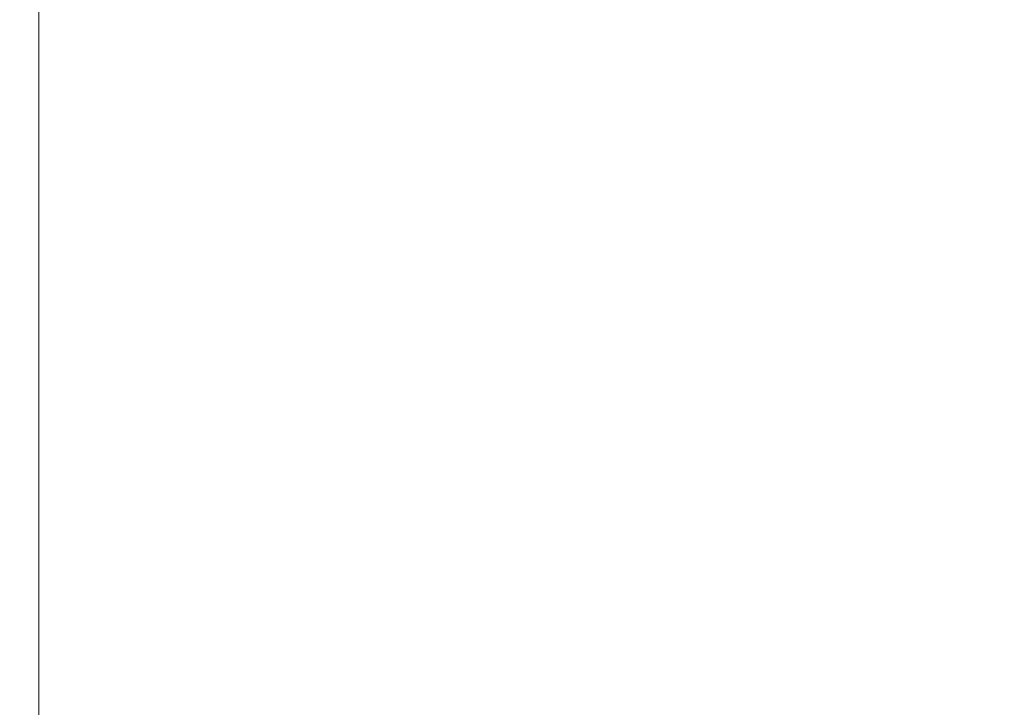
# Model space of a CAD drawing. Header units: centimetres. Extents: x -26.3 to 27.5, y 4.8 to 73.5.
# Tile 222 of 256: x -8.093 to -7.771, y 6.15 to 6.375. Entities that reach past the tile are written whole.
import ezdxf

# ---------------------------------------------------------------- set-up
doc = ezdxf.new("R2010")
doc.units = ezdxf.units.CM
doc.header["$LTSCALE"] = 2.54
doc.layers.add('Lucido design-1', color=7, linetype='Continuous')

# ---------------------------------------------------------------- blocks, each defined once
blk = doc.blocks.new('Gruppo-3-1')
at = {"color": 7, "linetype": 'Continuous', "lineweight": 9}
for points in [[(-25.98654, 6.50021, -1479.01484), (-25.98654, 4.90021, -1479.01484), (27.11346, 4.90021, -1479.01484), (27.11346, 6.50021, -1479.01484)], [(-25.98654, 6.50021, -1515.11484), (-25.98654, 4.90021, -1515.11484), (27.11346, 4.90021, -1515.11484), (27.11346, 6.50021, -1515.11484)]]:
    blk.add_3dface(points, dxfattribs=at)
for points, invisible_edges in [([(-8.09294, 6.50021, -1479.41507), (-8.09045, 6.50021, -1479.41492), (-8.09045, 5.30021, -1479.41492), (-8.09466, 5.30021, -1479.41517)], 10), ([(-8.09294, 6.50021, -1515.51507), (-8.09045, 6.50021, -1515.51492), (-8.09045, 5.30021, -1515.51492), (-8.09466, 5.30021, -1515.51517)], 10), ([(-8.08654, 5.30021, -1479.41484), (-8.09045, 5.30021, -1479.41492), (-8.09045, 6.50021, -1479.41492), (-8.08813, 6.50021, -1479.41487)], 10), ([(-8.08654, 5.30021, -1515.51484), (-8.09045, 5.30021, -1515.51492), (-8.09045, 6.50021, -1515.51492), (-8.08813, 6.50021, -1515.51487)], 10), ([(-8.08813, 6.50021, -1479.41487), (-8.08654, 6.50021, -1479.41484), (-8.08654, 5.30021, -1479.41484)], 8), ([(-8.08813, 6.50021, -1515.51487), (-8.08654, 6.50021, -1515.51484), (-8.08654, 5.30021, -1515.51484)], 8), ([(-8.08654, 6.50021, -1479.41484), (9.21346, 6.50021, -1479.41484), (9.11346, 5.20021, -1479.41484), (-7.98654, 5.20021, -1479.41484)], 10), ([(-8.08654, 5.30021, -1479.41484), (-8.08654, 6.50021, -1479.41484), (-7.98654, 5.20021, -1479.41484)], 10), ([(-8.08654, 6.50021, -1515.51484), (9.21346, 6.50021, -1515.51484), (9.11346, 5.20021, -1515.51484), (-7.98654, 5.20021, -1515.51484)], 10), ([(-8.08654, 5.30021, -1515.51484), (-8.08654, 6.50021, -1515.51484), (-7.98654, 5.20021, -1515.51484)], 10)]:
    blk.add_3dface(points, dxfattribs=dict(at, invisible_edges=invisible_edges))
blk = doc.blocks.new('Gruppo-4-1')
at = {"color": 7}
blk.add_blockref('Gruppo-3-1', (0, 0), dxfattribs=at)

msp = doc.modelspace()

# ---------------------------------------------------------------- block references
at = {"layer": 'Lucido design-1', "color": 7}
msp.add_blockref('Gruppo-4-1', (0, 0), dxfattribs=at)

doc.saveas('drawing.dxf')
